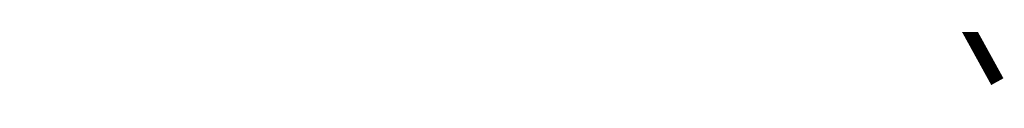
# Model space of a CAD drawing. Header units: metres. Extents: x 149090 to 161988, y 479090 to 487021.
# Tile 30 of 72: x 149316.98 to 149352.32, y 486444.63 to 486446.4. Entities that reach past the tile are written whole.
import ezdxf

# ---------------------------------------------------------------- set-up
doc = ezdxf.new("R2010")
doc.units = ezdxf.units.M
doc.linetypes.add('XX-PROJECTGRENS', pattern=[18, 12, -3, 0, -3])
doc.layers.add('N-WE-KG-PROJECTGRENS-G', color=1, linetype='XX-PROJECTGRENS', lineweight=35, true_color=0xff0000)

msp = doc.modelspace()

# ---------------------------------------------------------------- linework, layer by layer
at = {"layer": 'N-WE-KG-PROJECTGRENS-G', "const_width": 0.5, "flags": 128}
msp.add_lwpolyline([(149317.2312105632, 486508.1279961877), (149352.0741220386, 486444.8846946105)], dxfattribs=at)

doc.saveas('drawing.dxf')
